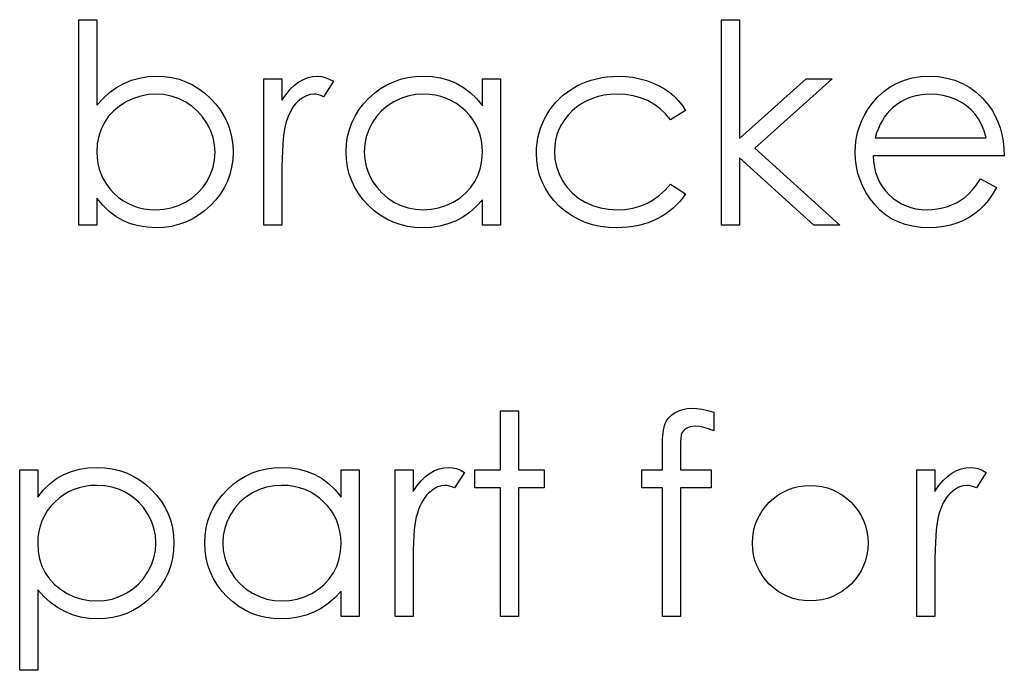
# Model space of a CAD drawing. Header units: inches. Extents: x 1687 to 2505, y -239 to -56.
# Tile 231 of 256: x 1861.124 to 1861.801, y -89.542 to -89.095. Entities that reach past the tile are written whole.
import ezdxf

# ---------------------------------------------------------------- set-up
doc = ezdxf.new("R2010")
doc.units = ezdxf.units.IN
doc.header["$LTSCALE"] = 0.5
doc.header["$MEASUREMENT"] = 0

msp = doc.modelspace()

# ---------------------------------------------------------------- linework, layer by layer
at = {"color": 7, "linetype": 'Continuous'}
for p, q in [((1861.1649, -89.23635), (1861.1649, -89.09502)), ((1861.1649, -89.09502), (1861.17727, -89.09502)), ((1861.17727, -89.09502), (1861.17727, -89.15392)), ((1861.60655, -89.09502), (1861.61892, -89.09502)), ((1861.60655, -89.23635), (1861.60655, -89.09502)), ((1861.61892, -89.09502), (1861.61892, -89.17672)), ((1861.19582, -89.13888), (1861.20109, -89.1367)), ((1861.20109, -89.1367), (1861.20658, -89.13513)), ((1861.20658, -89.13513), (1861.21235, -89.13419)), ((1861.21235, -89.13419), (1861.21834, -89.13388)), ((1861.21834, -89.13388), (1861.22367, -89.13413)), ((1861.22367, -89.13413), (1861.22883, -89.13485)), ((1861.22883, -89.13485), (1861.23377, -89.13604)), ((1861.23377, -89.13604), (1861.23852, -89.13769)), ((1861.2921, -89.13565), (1861.30446, -89.13565)), ((1861.2921, -89.23635), (1861.2921, -89.13565)), ((1861.30446, -89.13565), (1861.30446, -89.15047)), ((1861.31617, -89.1378), (1861.31929, -89.13609)), ((1861.31929, -89.13609), (1861.32249, -89.13485)), ((1861.32249, -89.13485), (1861.32572, -89.13413)), ((1861.32572, -89.13413), (1861.32903, -89.13388)), ((1861.32903, -89.13388), (1861.3316, -89.1341)), ((1861.3316, -89.1341), (1861.33425, -89.13474)), ((1861.33425, -89.13474), (1861.33698, -89.13582)), ((1861.33698, -89.13582), (1861.3398, -89.13733)), ((1861.38126, -89.13769), (1861.38603, -89.13601)), ((1861.38603, -89.13601), (1861.391, -89.13482)), ((1861.391, -89.13482), (1861.39616, -89.13413)), ((1861.39616, -89.13413), (1861.40152, -89.13388)), ((1861.40152, -89.13388), (1861.40767, -89.13419)), ((1861.40767, -89.13419), (1861.41352, -89.1351)), ((1861.41352, -89.1351), (1861.41907, -89.13664)), ((1861.41907, -89.13664), (1861.42432, -89.13877)), ((1861.44226, -89.15428), (1861.44226, -89.13565)), ((1861.44226, -89.13565), (1861.45463, -89.13565)), ((1861.45462, -89.13565), (1861.45463, -89.23635)), ((1861.51356, -89.13778), (1861.51701, -89.13659)), ((1861.51701, -89.13659), (1861.52057, -89.13562)), ((1861.52057, -89.13562), (1861.52421, -89.13485)), ((1861.52421, -89.13485), (1861.52794, -89.13433)), ((1861.52794, -89.13433), (1861.53178, -89.13399)), ((1861.53178, -89.13399), (1861.53572, -89.13388)), ((1861.53572, -89.13388), (1861.54067, -89.13408)), ((1861.54067, -89.13408), (1861.54555, -89.13466)), ((1861.54555, -89.13466), (1861.55033, -89.1356)), ((1861.55033, -89.1356), (1861.55502, -89.13695)), ((1861.61892, -89.17672), (1861.66474, -89.13565)), ((1861.68252, -89.13565), (1861.62935, -89.18335)), ((1861.66474, -89.13565), (1861.68252, -89.13565)), ((1861.72721, -89.13858), (1861.73229, -89.13653)), ((1861.73229, -89.13653), (1861.73767, -89.13504)), ((1861.73767, -89.13504), (1861.74336, -89.13419)), ((1861.74336, -89.13419), (1861.74937, -89.13388)), ((1861.74937, -89.13388), (1861.75556, -89.13419)), ((1861.75556, -89.13419), (1861.76144, -89.13513)), ((1861.76144, -89.13513), (1861.76698, -89.13667)), ((1861.76698, -89.13667), (1861.7722, -89.13883)), ((1861.18605, -89.14515), (1861.19082, -89.1417)), ((1861.19082, -89.1417), (1861.19582, -89.13888)), ((1861.23852, -89.13769), (1861.24305, -89.13985)), ((1861.24305, -89.13985), (1861.24741, -89.14247)), ((1861.24741, -89.14247), (1861.25155, -89.14556)), ((1861.30728, -89.14639), (1861.31018, -89.14291)), ((1861.31018, -89.14291), (1861.31313, -89.14007)), ((1861.31313, -89.14007), (1861.31617, -89.1378)), ((1861.3398, -89.13733), (1861.33301, -89.14804)), ((1861.36812, -89.14553), (1861.37231, -89.14244)), ((1861.37231, -89.14244), (1861.37667, -89.13982)), ((1861.37667, -89.13982), (1861.38126, -89.13769)), ((1861.42432, -89.13877), (1861.42926, -89.14156)), ((1861.42926, -89.14156), (1861.43392, -89.14509)), ((1861.50083, -89.14462), (1861.50382, -89.14263)), ((1861.50382, -89.14263), (1861.50693, -89.14081)), ((1861.50693, -89.14081), (1861.51019, -89.13918)), ((1861.51019, -89.13918), (1861.51356, -89.13778)), ((1861.55502, -89.13695), (1861.55949, -89.1386)), ((1861.55949, -89.1386), (1861.56363, -89.14048)), ((1861.56363, -89.14048), (1861.56739, -89.14261)), ((1861.56739, -89.14261), (1861.57081, -89.14495)), ((1861.71799, -89.14443), (1861.72243, -89.14123)), ((1861.72243, -89.14123), (1861.72721, -89.13858)), ((1861.7722, -89.13883), (1861.77711, -89.14161)), ((1861.77711, -89.14161), (1861.7817, -89.14504)), ((1861.17727, -89.15392), (1861.18155, -89.1492)), ((1861.18155, -89.1492), (1861.18605, -89.14515)), ((1861.20242, -89.1492), (1861.19747, -89.15152)), ((1861.20749, -89.14758), (1861.20242, -89.1492)), ((1861.21268, -89.14658), (1861.20749, -89.14758)), ((1861.21804, -89.14625), (1861.21268, -89.14658)), ((1861.22328, -89.14658), (1861.21804, -89.14625)), ((1861.22836, -89.14758), (1861.22328, -89.14658)), ((1861.2333, -89.1492), (1861.22836, -89.14758)), ((1861.23805, -89.15152), (1861.2333, -89.1492)), ((1861.25155, -89.14556), (1861.2555, -89.14915)), ((1861.2555, -89.14915), (1861.25911, -89.15307)), ((1861.30446, -89.15047), (1861.30728, -89.14639)), ((1861.31796, -89.14923), (1861.31515, -89.15155)), ((1861.32081, -89.14758), (1861.31796, -89.14923)), ((1861.32373, -89.14658), (1861.32081, -89.14758)), ((1861.32669, -89.14625), (1861.32373, -89.14658)), ((1861.32804, -89.14636), (1861.32669, -89.14625)), ((1861.32956, -89.14669), (1861.32804, -89.14636)), ((1861.33121, -89.14727), (1861.32956, -89.14669)), ((1861.33301, -89.14804), (1861.33121, -89.14727)), ((1861.3605, -89.15299), (1861.36414, -89.14909)), ((1861.36414, -89.14909), (1861.36812, -89.14553)), ((1861.38611, -89.14918), (1861.38134, -89.15144)), ((1861.39108, -89.14755), (1861.38611, -89.14918)), ((1861.39627, -89.14658), (1861.39108, -89.14755)), ((1861.40168, -89.14625), (1861.39627, -89.14658)), ((1861.40588, -89.14642), (1861.40168, -89.14625)), ((1861.40991, -89.14697), (1861.40588, -89.14642)), ((1861.41377, -89.14785), (1861.40991, -89.14697)), ((1861.41747, -89.14912), (1861.41377, -89.14785)), ((1861.42098, -89.15072), (1861.41747, -89.14912)), ((1861.43392, -89.14509), (1861.43823, -89.14931)), ((1861.43823, -89.14931), (1861.44226, -89.15428)), ((1861.49299, -89.15158), (1861.49545, -89.14909)), ((1861.49545, -89.14909), (1861.49805, -89.14677)), ((1861.49805, -89.14677), (1861.50083, -89.14462)), ((1861.51784, -89.14912), (1861.51408, -89.15075)), ((1861.52178, -89.14788), (1861.51784, -89.14912)), ((1861.52593, -89.14697), (1861.52178, -89.14788)), ((1861.53029, -89.14644), (1861.52593, -89.14697)), ((1861.53481, -89.14625), (1861.53029, -89.14644)), ((1861.54047, -89.14653), (1861.53481, -89.14625)), ((1861.5458, -89.14735), (1861.54047, -89.14653)), ((1861.55085, -89.14873), (1861.5458, -89.14735)), ((1861.5556, -89.15067), (1861.55085, -89.14873)), ((1861.57081, -89.14495), (1861.57393, -89.14758)), ((1861.57393, -89.14758), (1861.5768, -89.15053)), ((1861.71001, -89.15265), (1861.71385, -89.14827)), ((1861.71385, -89.14827), (1861.71799, -89.14443)), ((1861.73278, -89.14995), (1861.72975, -89.15155)), ((1861.73599, -89.1486), (1861.73278, -89.14995)), ((1861.73927, -89.14758), (1861.73599, -89.1486)), ((1861.74272, -89.14683), (1861.73927, -89.14758)), ((1861.74631, -89.14639), (1861.74272, -89.14683)), ((1861.75001, -89.14625), (1861.74631, -89.14639)), ((1861.75454, -89.14647), (1861.75001, -89.14625)), ((1861.75895, -89.14719), (1861.75454, -89.14647)), ((1861.76329, -89.14835), (1861.75895, -89.14719)), ((1861.76748, -89.15), (1861.76329, -89.14835)), ((1861.77143, -89.15202), (1861.76748, -89.15)), ((1861.7817, -89.14504), (1861.78598, -89.14907)), ((1861.78598, -89.14907), (1861.78992, -89.1537)), ((1861.19289, -89.15439), (1861.18886, -89.15771)), ((1861.19747, -89.15152), (1861.19289, -89.15439)), ((1861.2425, -89.15442), (1861.23805, -89.15152)), ((1861.24647, -89.15784), (1861.2425, -89.15442)), ((1861.25911, -89.15307), (1861.26223, -89.15718)), ((1861.26223, -89.15718), (1861.26488, -89.16151)), ((1861.31137, -89.15633), (1861.31026, -89.15829)), ((1861.31252, -89.15456), (1861.31137, -89.15633)), ((1861.31379, -89.15296), (1861.31252, -89.15456)), ((1861.31515, -89.15155), (1861.31379, -89.15296)), ((1861.3547, -89.16138), (1861.35735, -89.1571)), ((1861.35735, -89.1571), (1861.3605, -89.15299)), ((1861.37692, -89.15428), (1861.37298, -89.15768)), ((1861.38134, -89.15144), (1861.37692, -89.15428)), ((1861.42435, -89.15268), (1861.42098, -89.15072)), ((1861.42752, -89.15503), (1861.42435, -89.15268)), ((1861.43053, -89.15771), (1861.42752, -89.15503)), ((1861.4867, -89.16008), (1861.48863, -89.15707)), ((1861.48863, -89.15707), (1861.49073, -89.15426)), ((1861.49073, -89.15426), (1861.49299, -89.15158)), ((1861.50716, -89.15506), (1861.50398, -89.15776)), ((1861.51052, -89.15274), (1861.50716, -89.15506)), ((1861.51408, -89.15075), (1861.51052, -89.15274)), ((1861.56002, -89.15315), (1861.5556, -89.15067)), ((1861.56413, -89.15619), (1861.56002, -89.15315)), ((1861.56796, -89.15978), (1861.56413, -89.15619)), ((1861.5768, -89.15053), (1861.57945, -89.15384)), ((1861.57945, -89.15384), (1861.58182, -89.15748)), ((1861.70493, -89.1603), (1861.70731, -89.15641)), ((1861.70731, -89.15641), (1861.71001, -89.15265)), ((1861.72406, -89.15569), (1861.72213, -89.15751)), ((1861.72685, -89.15348), (1861.72406, -89.15569)), ((1861.72975, -89.15155), (1861.72685, -89.15348)), ((1861.77496, -89.15434), (1861.77143, -89.15202)), ((1861.77811, -89.15696), (1861.77496, -89.15434)), ((1861.78081, -89.15989), (1861.77811, -89.15696)), ((1861.78992, -89.1537), (1861.79246, -89.15732)), ((1861.18538, -89.16149), (1861.18249, -89.16574)), ((1861.18886, -89.15771), (1861.18538, -89.16149)), ((1861.24995, -89.16179), (1861.24647, -89.15784)), ((1861.25296, -89.16626), (1861.24995, -89.16179)), ((1861.26488, -89.16151), (1861.26706, -89.16604)), ((1861.3083, -89.16276), (1861.30745, -89.16527)), ((1861.30924, -89.16044), (1861.3083, -89.16276)), ((1861.31026, -89.15829), (1861.30924, -89.16044)), ((1861.35252, -89.16585), (1861.3547, -89.16138)), ((1861.3695, -89.16157), (1861.36649, -89.16601)), ((1861.37298, -89.15768), (1861.3695, -89.16157)), ((1861.43329, -89.16066), (1861.43053, -89.15771)), ((1861.43566, -89.16378), (1861.43329, -89.16066)), ((1861.43768, -89.16709), (1861.43566, -89.16378)), ((1861.4835, -89.16637), (1861.48499, -89.1632)), ((1861.48499, -89.1632), (1861.4867, -89.16008)), ((1861.49863, -89.16383), (1861.4965, -89.16709)), ((1861.50111, -89.16071), (1861.49863, -89.16383)), ((1861.50398, -89.15776), (1861.50111, -89.16071)), ((1861.57147, -89.16392), (1861.56796, -89.15978)), ((1861.58182, -89.15748), (1861.57147, -89.16392)), ((1861.70294, -89.1643), (1861.70493, -89.1603)), ((1861.71865, -89.16179), (1861.71711, -89.16425)), ((1861.72033, -89.15956), (1861.71865, -89.16179)), ((1861.72213, -89.15751), (1861.72033, -89.15956)), ((1861.78319, -89.1632), (1861.78081, -89.15989)), ((1861.78526, -89.16704), (1861.78319, -89.1632)), ((1861.79246, -89.15732), (1861.79464, -89.16113)), ((1861.79464, -89.16113), (1861.79652, -89.16519)), ((1861.18019, -89.17035), (1861.17857, -89.17521)), ((1861.18249, -89.16574), (1861.18019, -89.17035)), ((1861.25539, -89.17107), (1861.25296, -89.16626)), ((1861.26706, -89.16604), (1861.26875, -89.17076)), ((1861.30615, -89.17035), (1861.30571, -89.1733)), ((1861.30667, -89.16795), (1861.30615, -89.17035)), ((1861.30745, -89.16527), (1861.30667, -89.16795)), ((1861.3496, -89.1754), (1861.35081, -89.17054)), ((1861.35081, -89.17054), (1861.35252, -89.16585)), ((1861.36649, -89.16601), (1861.36409, -89.17076)), ((1861.43933, -89.17057), (1861.43768, -89.16709)), ((1861.4406, -89.17421), (1861.43933, -89.17057)), ((1861.48121, -89.17294), (1861.48223, -89.16963)), ((1861.48223, -89.16963), (1861.4835, -89.16637)), ((1861.49479, -89.17051), (1861.49344, -89.17407)), ((1861.4965, -89.16709), (1861.49479, -89.17051)), ((1861.70005, -89.17272), (1861.70132, -89.16844)), ((1861.70132, -89.16844), (1861.70294, -89.1643)), ((1861.71434, -89.16985), (1861.71316, -89.17294)), ((1861.71567, -89.16695), (1861.71434, -89.16985)), ((1861.71711, -89.16425), (1861.71567, -89.16695)), ((1861.78705, -89.1714), (1861.78526, -89.16704)), ((1861.79652, -89.16519), (1861.79804, -89.16944)), ((1861.79804, -89.16944), (1861.79925, -89.17391)), ((1861.17857, -89.17521), (1861.1776, -89.18037)), ((1861.25715, -89.17598), (1861.25539, -89.17107)), ((1861.25817, -89.18103), (1861.25715, -89.17598)), ((1861.26875, -89.17076), (1861.26993, -89.1757)), ((1861.26993, -89.1757), (1861.27065, -89.18084)), ((1861.30532, -89.17681), (1861.30502, -89.18086)), ((1861.30571, -89.1733), (1861.30532, -89.17681)), ((1861.34888, -89.18048), (1861.3496, -89.1754)), ((1861.36238, -89.17568), (1861.36133, -89.1807)), ((1861.36409, -89.17076), (1861.36238, -89.17568)), ((1861.44151, -89.17805), (1861.4406, -89.17421)), ((1861.47983, -89.17976), (1861.48038, -89.17631)), ((1861.48038, -89.17631), (1861.48121, -89.17294)), ((1861.49344, -89.17407), (1861.4925, -89.1778)), ((1861.69861, -89.18164), (1861.69914, -89.17711)), ((1861.69914, -89.17711), (1861.70005, -89.17272)), ((1861.71316, -89.17294), (1861.71208, -89.17628)), ((1861.71208, -89.17628), (1861.78851, -89.17628)), ((1861.78851, -89.17628), (1861.78705, -89.1714)), ((1861.79925, -89.17391), (1861.80014, -89.1786)), ((1861.1776, -89.18037), (1861.17727, -89.18581)), ((1861.25853, -89.18619), (1861.25817, -89.18103)), ((1861.27065, -89.18084), (1861.2709, -89.18619)), ((1861.30502, -89.18086), (1861.30477, -89.18545)), ((1861.34863, -89.18572), (1861.34888, -89.18048)), ((1861.36133, -89.1807), (1861.361, -89.18586)), ((1861.44207, -89.18205), (1861.44151, -89.17805)), ((1861.44226, -89.18622), (1861.44207, -89.18205)), ((1861.47936, -89.18683), (1861.47947, -89.18327)), ((1861.47947, -89.18327), (1861.47983, -89.17976)), ((1861.49192, -89.18169), (1861.49172, -89.18572)), ((1861.4925, -89.1778), (1861.49192, -89.18169)), ((1861.62935, -89.18335), (1861.68782, -89.23635)), ((1861.69842, -89.18627), (1861.69861, -89.18164)), ((1861.80014, -89.1786), (1861.80066, -89.18351)), ((1861.80066, -89.18351), (1861.80088, -89.18865)), ((1861.17727, -89.18581), (1861.17746, -89.18997)), ((1861.17746, -89.18997), (1861.17801, -89.19398)), ((1861.2582, -89.19135), (1861.25853, -89.18619)), ((1861.2709, -89.18619), (1861.27065, -89.19146)), ((1861.3046, -89.19058), (1861.30449, -89.19627)), ((1861.30477, -89.18545), (1861.3046, -89.19058)), ((1861.34888, -89.19108), (1861.34863, -89.18572)), ((1861.361, -89.18586), (1861.36135, -89.191)), ((1861.36135, -89.191), (1861.36238, -89.19602)), ((1861.44193, -89.19169), (1861.44226, -89.18622)), ((1861.47961, -89.19207), (1861.47936, -89.18683)), ((1861.49172, -89.18572), (1861.49208, -89.191)), ((1861.49208, -89.191), (1861.49313, -89.1961)), ((1861.67007, -89.23635), (1861.61892, -89.18995)), ((1861.61892, -89.18995), (1861.61892, -89.23635)), ((1861.69864, -89.19122), (1861.69842, -89.18627)), ((1861.80088, -89.18865), (1861.71078, -89.18865)), ((1861.71078, -89.18865), (1861.71103, -89.19262)), ((1861.17801, -89.19398), (1861.17893, -89.19781)), ((1861.25544, -89.20126), (1861.25715, -89.19635)), ((1861.25715, -89.19635), (1861.2582, -89.19135)), ((1861.26993, -89.19654), (1861.26872, -89.20143)), ((1861.27065, -89.19146), (1861.26993, -89.19654)), ((1861.30449, -89.19627), (1861.30446, -89.20251)), ((1861.3496, -89.19624), (1861.34888, -89.19108)), ((1861.35078, -89.20118), (1861.3496, -89.19624)), ((1861.36238, -89.19602), (1861.36412, -89.20093)), ((1861.43931, -89.20176), (1861.44096, -89.19685)), ((1861.44096, -89.19685), (1861.44193, -89.19169)), ((1861.48035, -89.19712), (1861.47961, -89.19207)), ((1861.48157, -89.20195), (1861.48035, -89.19712)), ((1861.49313, -89.1961), (1861.4949, -89.20107)), ((1861.69925, -89.19605), (1861.69864, -89.19122)), ((1861.70029, -89.20071), (1861.69925, -89.19605)), ((1861.71103, -89.19262), (1861.71158, -89.19643)), ((1861.71158, -89.19643), (1861.71247, -89.20005)), ((1861.17893, -89.19781), (1861.18019, -89.20146)), ((1861.18019, -89.20146), (1861.18185, -89.20493)), ((1861.25301, -89.20601), (1861.25544, -89.20126)), ((1861.26872, -89.20143), (1861.26701, -89.20612)), ((1861.30446, -89.20251), (1861.30446, -89.23635)), ((1861.35247, -89.20593), (1861.35078, -89.20118)), ((1861.36412, -89.20093), (1861.36654, -89.20574)), ((1861.43702, -89.20637), (1861.43931, -89.20176)), ((1861.48331, -89.20662), (1861.48157, -89.20195)), ((1861.4949, -89.20107), (1861.49736, -89.20587)), ((1861.70179, -89.20527), (1861.70029, -89.20071)), ((1861.71247, -89.20005), (1861.71368, -89.20347)), ((1861.71368, -89.20347), (1861.71517, -89.2067)), ((1861.78178, -89.20861), (1861.7846, -89.20455)), ((1861.78459, -89.20455), (1861.79558, -89.21032)), ((1861.18185, -89.20493), (1861.18387, -89.20825)), ((1861.18387, -89.20825), (1861.18624, -89.21137)), ((1861.24655, -89.21432), (1861.25003, -89.21043)), ((1861.25003, -89.21043), (1861.25301, -89.20601)), ((1861.26483, -89.21062), (1861.26215, -89.2149)), ((1861.26701, -89.20612), (1861.26483, -89.21062)), ((1861.35465, -89.21048), (1861.35247, -89.20593)), ((1861.35727, -89.21482), (1861.35465, -89.21048)), ((1861.36654, -89.20574), (1861.36958, -89.21021)), ((1861.36958, -89.21021), (1861.37306, -89.21415)), ((1861.43069, -89.21438), (1861.43412, -89.21059)), ((1861.43412, -89.21059), (1861.43702, -89.20637)), ((1861.48551, -89.21106), (1861.48331, -89.20662)), ((1861.48822, -89.21529), (1861.48551, -89.21106)), ((1861.49736, -89.20587), (1861.50045, -89.21032)), ((1861.50045, -89.21032), (1861.50406, -89.21426)), ((1861.5678, -89.21222), (1861.57147, -89.20808)), ((1861.57147, -89.20808), (1861.58182, -89.21487)), ((1861.70366, -89.20971), (1861.70179, -89.20527)), ((1861.70595, -89.21402), (1861.70366, -89.20971)), ((1861.71517, -89.2067), (1861.71699, -89.20977)), ((1861.71699, -89.20977), (1861.71915, -89.21264)), ((1861.77905, -89.21203), (1861.78178, -89.20861)), ((1861.79558, -89.21032), (1861.79288, -89.21493)), ((1861.18133, -89.22266), (1861.17727, -89.21772)), ((1861.17727, -89.21772), (1861.17727, -89.23635)), ((1861.18624, -89.21137), (1861.18897, -89.21432)), ((1861.18897, -89.21432), (1861.19198, -89.217)), ((1861.19198, -89.217), (1861.19518, -89.21932)), ((1861.23819, -89.22056), (1861.24261, -89.21772)), ((1861.24261, -89.21772), (1861.24655, -89.21432)), ((1861.26215, -89.2149), (1861.259, -89.21901)), ((1861.36039, -89.21893), (1861.35727, -89.21482)), ((1861.37306, -89.21415), (1861.37703, -89.21758)), ((1861.37703, -89.21758), (1861.38148, -89.22048)), ((1861.42211, -89.22053), (1861.42666, -89.21769)), ((1861.42666, -89.21769), (1861.43069, -89.21438)), ((1861.49139, -89.21934), (1861.48822, -89.21529)), ((1861.50406, -89.21426), (1861.50818, -89.21766)), ((1861.50818, -89.21766), (1861.51284, -89.22053)), ((1861.55968, -89.21885), (1861.56385, -89.21581)), ((1861.56385, -89.21581), (1861.5678, -89.21222)), ((1861.57994, -89.21755), (1861.5779, -89.22009)), ((1861.58182, -89.21487), (1861.57994, -89.21755)), ((1861.70869, -89.21818), (1861.70595, -89.21402)), ((1861.71915, -89.21264), (1861.7216, -89.21534)), ((1861.7216, -89.21534), (1861.72431, -89.21777)), ((1861.72431, -89.21777), (1861.72715, -89.2199)), ((1861.77132, -89.21898), (1861.77391, -89.21714)), ((1861.77391, -89.21714), (1861.77642, -89.2149)), ((1861.77642, -89.2149), (1861.77905, -89.21203)), ((1861.79288, -89.21493), (1861.78998, -89.21907)), ((1861.18566, -89.22691), (1861.18133, -89.22266)), ((1861.19518, -89.21932), (1861.19852, -89.22128)), ((1861.19852, -89.22128), (1861.20206, -89.22288)), ((1861.20206, -89.22288), (1861.20576, -89.22415)), ((1861.20576, -89.22415), (1861.20962, -89.22503)), ((1861.22326, -89.22542), (1861.22845, -89.22445)), ((1861.22845, -89.22445), (1861.23341, -89.22282)), ((1861.23341, -89.22282), (1861.23819, -89.22056)), ((1861.25536, -89.2229), (1861.25138, -89.22647)), ((1861.259, -89.21901), (1861.25536, -89.2229)), ((1861.364, -89.22285), (1861.36039, -89.21893)), ((1861.36795, -89.22644), (1861.364, -89.22285)), ((1861.38148, -89.22048), (1861.38625, -89.22279)), ((1861.38625, -89.22279), (1861.39119, -89.22442)), ((1861.39119, -89.22442), (1861.3963, -89.22542)), ((1861.40693, -89.22542), (1861.41214, -89.22445)), ((1861.41214, -89.22445), (1861.4172, -89.22282)), ((1861.4172, -89.22282), (1861.42211, -89.22053)), ((1861.43798, -89.22357), (1861.43348, -89.22754)), ((1861.44226, -89.21893), (1861.43798, -89.22357)), ((1861.44226, -89.23635), (1861.44226, -89.21893)), ((1861.49509, -89.22318), (1861.49139, -89.21934)), ((1861.49915, -89.22669), (1861.49509, -89.22318)), ((1861.51284, -89.22053), (1861.51792, -89.22282)), ((1861.51792, -89.22282), (1861.52328, -89.22445)), ((1861.52328, -89.22445), (1861.52893, -89.22542)), ((1861.54036, -89.22547), (1861.54558, -89.22464)), ((1861.54558, -89.22464), (1861.55052, -89.22326)), ((1861.55052, -89.22326), (1861.55524, -89.22133)), ((1861.55524, -89.22133), (1861.55968, -89.21885)), ((1861.57335, -89.22467), (1861.57086, -89.22674)), ((1861.57569, -89.22246), (1861.57335, -89.22467)), ((1861.5779, -89.22009), (1861.57569, -89.22246)), ((1861.71183, -89.22221), (1861.70869, -89.21818)), ((1861.71534, -89.22594), (1861.71183, -89.22221)), ((1861.72715, -89.2199), (1861.73016, -89.22169)), ((1861.73016, -89.22169), (1861.73334, -89.22315)), ((1861.73334, -89.22315), (1861.73665, -89.22428)), ((1861.73665, -89.22428), (1861.74013, -89.22509)), ((1861.75484, -89.22517), (1861.75843, -89.22442)), ((1861.75843, -89.22442), (1861.76196, -89.2234)), ((1861.76196, -89.2234), (1861.76536, -89.22213)), ((1861.76536, -89.22213), (1861.76847, -89.22064)), ((1861.76847, -89.22064), (1861.77132, -89.21898)), ((1861.78689, -89.22277), (1861.78357, -89.22597)), ((1861.78998, -89.21907), (1861.78689, -89.22277)), ((1861.1903, -89.23041), (1861.18566, -89.22691)), ((1861.19524, -89.23323), (1861.1903, -89.23041)), ((1861.20962, -89.22503), (1861.21365, -89.22558)), ((1861.21365, -89.22558), (1861.21785, -89.22575)), ((1861.21785, -89.22575), (1861.22326, -89.22542)), ((1861.24719, -89.22956), (1861.24283, -89.23218)), ((1861.25138, -89.22647), (1861.24719, -89.22956)), ((1861.37209, -89.22953), (1861.36795, -89.22644)), ((1861.37645, -89.23215), (1861.37209, -89.22953)), ((1861.3963, -89.22542), (1861.40157, -89.22575)), ((1861.40157, -89.22575), (1861.40693, -89.22542)), ((1861.42868, -89.23085), (1861.42366, -89.2335)), ((1861.43348, -89.22754), (1861.42868, -89.23085)), ((1861.50346, -89.22972), (1861.49915, -89.22669)), ((1861.50804, -89.23229), (1861.50346, -89.22972)), ((1861.52893, -89.22542), (1861.5349, -89.22575)), ((1861.5349, -89.22575), (1861.54036, -89.22547)), ((1861.56537, -89.23041), (1861.56242, -89.23201)), ((1861.56819, -89.22865), (1861.56537, -89.23041)), ((1861.57086, -89.22674), (1861.56819, -89.22865)), ((1861.7192, -89.22917), (1861.71534, -89.22594)), ((1861.72337, -89.2319), (1861.7192, -89.22917)), ((1861.74013, -89.22509), (1861.74374, -89.22558)), ((1861.74374, -89.22558), (1861.74752, -89.22575)), ((1861.74752, -89.22575), (1861.75122, -89.22561)), ((1861.75122, -89.22561), (1861.75484, -89.22517)), ((1861.77637, -89.23119), (1861.77242, -89.23328)), ((1861.78007, -89.22876), (1861.77637, -89.23119)), ((1861.78357, -89.22597), (1861.78007, -89.22876)), ((1861.17727, -89.23635), (1861.1649, -89.23635)), ((1861.20048, -89.23535), (1861.19524, -89.23323)), ((1861.206, -89.2369), (1861.20048, -89.23535)), ((1861.21183, -89.23781), (1861.206, -89.2369)), ((1861.21796, -89.23811), (1861.21183, -89.23781)), ((1861.22331, -89.23787), (1861.21796, -89.23811)), ((1861.2285, -89.23718), (1861.22331, -89.23787)), ((1861.23347, -89.23599), (1861.2285, -89.23718)), ((1861.23824, -89.2343), (1861.23347, -89.23599)), ((1861.24283, -89.23218), (1861.23824, -89.2343)), ((1861.30446, -89.23635), (1861.2921, -89.23635)), ((1861.38098, -89.2343), (1861.37645, -89.23215)), ((1861.38573, -89.23596), (1861.38098, -89.2343)), ((1861.39067, -89.23715), (1861.38573, -89.23596)), ((1861.3958, -89.23787), (1861.39067, -89.23715)), ((1861.40113, -89.23811), (1861.3958, -89.23787)), ((1861.40712, -89.23784), (1861.40113, -89.23811)), ((1861.41289, -89.23695), (1861.40712, -89.23784)), ((1861.41838, -89.23552), (1861.41289, -89.23695)), ((1861.42366, -89.2335), (1861.41838, -89.23552)), ((1861.45463, -89.23635), (1861.44226, -89.23635)), ((1861.51287, -89.23439), (1861.50804, -89.23229)), ((1861.51795, -89.23602), (1861.51287, -89.23439)), ((1861.52328, -89.23718), (1861.51795, -89.23602)), ((1861.52885, -89.23789), (1861.52328, -89.23718)), ((1861.5347, -89.23811), (1861.52885, -89.23789)), ((1861.53854, -89.23803), (1861.5347, -89.23811)), ((1861.54227, -89.23773), (1861.53854, -89.23803)), ((1861.54591, -89.23726), (1861.54227, -89.23773)), ((1861.54942, -89.2366), (1861.54591, -89.23726)), ((1861.55284, -89.23574), (1861.54942, -89.2366)), ((1861.55612, -89.23469), (1861.55284, -89.23574)), ((1861.55933, -89.23345), (1861.55612, -89.23469)), ((1861.56242, -89.23201), (1861.55933, -89.23345)), ((1861.61892, -89.23635), (1861.60655, -89.23635)), ((1861.68782, -89.23635), (1861.67007, -89.23635)), ((1861.72784, -89.23414), (1861.72337, -89.2319)), ((1861.73267, -89.23588), (1861.72784, -89.23414)), ((1861.73781, -89.23712), (1861.73267, -89.23588)), ((1861.74327, -89.23787), (1861.73781, -89.23712)), ((1861.74907, -89.23811), (1861.74327, -89.23787)), ((1861.75429, -89.23792), (1861.74907, -89.23811)), ((1861.75923, -89.23734), (1861.75429, -89.23792)), ((1861.76389, -89.23637), (1861.75923, -89.23734)), ((1861.76828, -89.23502), (1861.76389, -89.23637)), ((1861.77242, -89.23328), (1861.76828, -89.23502)), ((1861.45462, -89.36405), (1861.46699, -89.36405)), ((1861.45463, -89.40468), (1861.45463, -89.36405)), ((1861.46699, -89.36405), (1861.46699, -89.40468)), ((1861.57059, -89.36852), (1861.57244, -89.36673)), ((1861.57244, -89.36673), (1861.57464, -89.36518)), ((1861.57464, -89.36518), (1861.57716, -89.36391)), ((1861.57716, -89.36391), (1861.57992, -89.363)), ((1861.57992, -89.363), (1861.58293, -89.36247)), ((1861.58293, -89.36247), (1861.58618, -89.36228)), ((1861.58618, -89.36228), (1861.5895, -89.36245)), ((1861.5895, -89.36245), (1861.59311, -89.36292)), ((1861.59311, -89.36292), (1861.59703, -89.36374)), ((1861.59703, -89.36374), (1861.60125, -89.36488)), ((1861.60125, -89.36488), (1861.60125, -89.37774)), ((1861.56744, -89.37407), (1861.56791, -89.3728)), ((1861.56791, -89.3728), (1861.56907, -89.37053)), ((1861.56907, -89.37053), (1861.57059, -89.36852)), ((1861.5662, -89.38119), (1861.56642, -89.37909)), ((1861.56642, -89.37909), (1861.5667, -89.37724)), ((1861.5667, -89.37724), (1861.56705, -89.37556)), ((1861.56705, -89.37556), (1861.56744, -89.37407)), ((1861.57887, -89.38044), (1861.57876, -89.38127)), ((1861.57903, -89.37984), (1861.57887, -89.38044)), ((1861.57948, -89.37884), (1861.57903, -89.37984)), ((1861.58017, -89.3779), (1861.57948, -89.37884)), ((1861.5811, -89.37705), (1861.58017, -89.3779)), ((1861.58226, -89.37622), (1861.5811, -89.37705)), ((1861.58364, -89.37553), (1861.58226, -89.37622)), ((1861.58516, -89.37503), (1861.58364, -89.37553)), ((1861.58687, -89.37476), (1861.58516, -89.37503)), ((1861.58872, -89.37465), (1861.58687, -89.37476)), ((1861.59146, -89.37484), (1861.58872, -89.37465)), ((1861.59446, -89.37542), (1861.59146, -89.37484)), ((1861.59772, -89.37639), (1861.59446, -89.37542)), ((1861.60125, -89.37774), (1861.59772, -89.37639)), ((1861.56592, -89.38859), (1861.56595, -89.38591)), ((1861.56595, -89.38591), (1861.56606, -89.38345)), ((1861.56606, -89.38345), (1861.5662, -89.38119)), ((1861.57843, -89.38671), (1861.57837, -89.38861)), ((1861.57845, -89.38505), (1861.57843, -89.38671)), ((1861.57854, -89.38356), (1861.57845, -89.38505)), ((1861.57862, -89.38232), (1861.57854, -89.38356)), ((1861.57876, -89.38127), (1861.57862, -89.38232)), ((1861.56592, -89.40468), (1861.56592, -89.38859)), ((1861.57837, -89.38861), (1861.57837, -89.40468)), ((1861.12427, -89.40468), (1861.13664, -89.40468)), ((1861.12427, -89.54247), (1861.12427, -89.40468)), ((1861.13664, -89.40468), (1861.13664, -89.42331)), ((1861.15461, -89.4078), (1861.15985, -89.40567)), ((1861.15985, -89.40567), (1861.16537, -89.40413)), ((1861.16537, -89.40413), (1861.1712, -89.40322)), ((1861.1712, -89.40322), (1861.17732, -89.40291)), ((1861.17732, -89.40291), (1861.18268, -89.40316)), ((1861.18268, -89.40316), (1861.18787, -89.40385)), ((1861.18787, -89.40385), (1861.19284, -89.40504)), ((1861.19284, -89.40504), (1861.19761, -89.40672)), ((1861.19761, -89.40672), (1861.20219, -89.40885)), ((1861.27951, -89.40885), (1861.28409, -89.40672)), ((1861.28409, -89.40672), (1861.28887, -89.40504)), ((1861.28887, -89.40504), (1861.29384, -89.40385)), ((1861.29384, -89.40385), (1861.299, -89.40316)), ((1861.299, -89.40316), (1861.30435, -89.40291)), ((1861.30435, -89.40291), (1861.31051, -89.40322)), ((1861.31051, -89.40322), (1861.31636, -89.40413)), ((1861.31636, -89.40413), (1861.32191, -89.40567)), ((1861.32191, -89.40567), (1861.32715, -89.4078)), ((1861.3451, -89.42331), (1861.3451, -89.40468)), ((1861.3451, -89.40468), (1861.35746, -89.40468)), ((1861.35746, -89.40468), (1861.35746, -89.50538)), ((1861.38219, -89.40468), (1861.39456, -89.40468)), ((1861.3822, -89.50538), (1861.3822, -89.40468)), ((1861.39456, -89.40468), (1861.39456, -89.4195)), ((1861.40323, -89.4091), (1861.40627, -89.40683)), ((1861.40627, -89.40683), (1861.40938, -89.40512)), ((1861.40938, -89.40512), (1861.41259, -89.40388)), ((1861.41259, -89.40388), (1861.41582, -89.40316)), ((1861.41582, -89.40316), (1861.41913, -89.40291)), ((1861.41913, -89.40291), (1861.4217, -89.40313)), ((1861.4217, -89.40313), (1861.42435, -89.40377)), ((1861.42989, -89.40636), (1861.4231, -89.41707)), ((1861.42435, -89.40377), (1861.42708, -89.40485)), ((1861.42708, -89.40485), (1861.42989, -89.40636)), ((1861.43696, -89.41705), (1861.43696, -89.40468)), ((1861.43696, -89.40468), (1861.45463, -89.40468)), ((1861.46699, -89.40468), (1861.48466, -89.40468)), ((1861.48466, -89.40468), (1861.48466, -89.41705)), ((1861.55179, -89.41705), (1861.55179, -89.40468)), ((1861.55179, -89.40468), (1861.56592, -89.40468)), ((1861.57837, -89.40468), (1861.59949, -89.40468)), ((1861.59949, -89.40468), (1861.59949, -89.41705)), ((1861.66756, -89.40291), (1861.66755, -89.40291)), ((1861.74082, -89.40468), (1861.75318, -89.40468)), ((1861.74082, -89.50538), (1861.74082, -89.40468)), ((1861.75318, -89.40468), (1861.75318, -89.4195)), ((1861.76185, -89.4091), (1861.76489, -89.40683)), ((1861.76489, -89.40683), (1861.76801, -89.40512)), ((1861.76801, -89.40512), (1861.77121, -89.40388)), ((1861.77121, -89.40388), (1861.77444, -89.40316)), ((1861.77444, -89.40316), (1861.77775, -89.40291)), ((1861.77775, -89.40291), (1861.78032, -89.40313)), ((1861.78032, -89.40313), (1861.78297, -89.40377)), ((1861.78851, -89.40636), (1861.78172, -89.41707)), ((1861.78297, -89.40377), (1861.7857, -89.40485)), ((1861.7857, -89.40485), (1861.78851, -89.40636)), ((1861.14069, -89.41834), (1861.14503, -89.41412)), ((1861.14503, -89.41412), (1861.14967, -89.41059)), ((1861.14967, -89.41059), (1861.15461, -89.4078)), ((1861.20219, -89.40885), (1861.20656, -89.41147)), ((1861.20656, -89.41147), (1861.21075, -89.41456)), ((1861.27095, -89.41456), (1861.27515, -89.41147)), ((1861.27515, -89.41147), (1861.27951, -89.40885)), ((1861.32715, -89.4078), (1861.3321, -89.41059)), ((1861.3321, -89.41059), (1861.33676, -89.41412)), ((1861.33676, -89.41412), (1861.34107, -89.41834)), ((1861.39738, -89.41542), (1861.40028, -89.41194)), ((1861.40028, -89.41194), (1861.40323, -89.4091)), ((1861.756, -89.41542), (1861.7589, -89.41194)), ((1861.7589, -89.41194), (1861.76185, -89.4091)), ((1861.13664, -89.42331), (1861.14069, -89.41834)), ((1861.15789, -89.41975), (1861.15455, -89.42171)), ((1861.16142, -89.41815), (1861.15789, -89.41975)), ((1861.16512, -89.41688), (1861.16142, -89.41815)), ((1861.16899, -89.416), (1861.16512, -89.41688)), ((1861.17302, -89.41544), (1861.16899, -89.416)), ((1861.17721, -89.41528), (1861.17302, -89.41544)), ((1861.18262, -89.41561), (1861.17721, -89.41528)), ((1861.18781, -89.41658), (1861.18262, -89.41561)), ((1861.19278, -89.41821), (1861.18781, -89.41658)), ((1861.19756, -89.42047), (1861.19278, -89.41821)), ((1861.20197, -89.42331), (1861.19756, -89.42047)), ((1861.21075, -89.41456), (1861.21473, -89.41812)), ((1861.21473, -89.41812), (1861.21837, -89.42201)), ((1861.26334, -89.42201), (1861.26698, -89.41812)), ((1861.26698, -89.41812), (1861.27095, -89.41456)), ((1861.28418, -89.42047), (1861.27976, -89.42331)), ((1861.28895, -89.41821), (1861.28418, -89.42047)), ((1861.29392, -89.41658), (1861.28895, -89.41821)), ((1861.29911, -89.41561), (1861.29392, -89.41658)), ((1861.30452, -89.41528), (1861.29911, -89.41561)), ((1861.30872, -89.41544), (1861.30452, -89.41528)), ((1861.31275, -89.416), (1861.30872, -89.41544)), ((1861.31661, -89.41688), (1861.31275, -89.416)), ((1861.32031, -89.41815), (1861.31661, -89.41688)), ((1861.32381, -89.41975), (1861.32031, -89.41815)), ((1861.32718, -89.42171), (1861.32381, -89.41975)), ((1861.34107, -89.41834), (1861.3451, -89.42331)), ((1861.39456, -89.4195), (1861.39738, -89.41542)), ((1861.40524, -89.42058), (1861.40389, -89.42199)), ((1861.40806, -89.41826), (1861.40524, -89.42058)), ((1861.4109, -89.4166), (1861.40806, -89.41826)), ((1861.41383, -89.41561), (1861.4109, -89.4166)), ((1861.41678, -89.41528), (1861.41383, -89.41561)), ((1861.41813, -89.41539), (1861.41678, -89.41528)), ((1861.41965, -89.41572), (1861.41813, -89.41539)), ((1861.42131, -89.4163), (1861.41965, -89.41572)), ((1861.4231, -89.41707), (1861.42131, -89.4163)), ((1861.45463, -89.41705), (1861.43696, -89.41705)), ((1861.45463, -89.50538), (1861.45463, -89.41705)), ((1861.48466, -89.41705), (1861.46699, -89.41705)), ((1861.46699, -89.41705), (1861.46699, -89.50538)), ((1861.56592, -89.41705), (1861.55179, -89.41705)), ((1861.56592, -89.50538), (1861.56592, -89.41705)), ((1861.57834, -89.41705), (1861.57829, -89.50538)), ((1861.59949, -89.41705), (1861.57834, -89.41705)), ((1861.75318, -89.4195), (1861.756, -89.41542)), ((1861.76387, -89.42058), (1861.76251, -89.42199)), ((1861.76668, -89.41826), (1861.76387, -89.42058)), ((1861.76952, -89.4166), (1861.76668, -89.41826)), ((1861.77245, -89.41561), (1861.76952, -89.4166)), ((1861.7754, -89.41528), (1861.77245, -89.41561)), ((1861.77676, -89.41539), (1861.7754, -89.41528)), ((1861.77827, -89.41572), (1861.77676, -89.41539)), ((1861.77993, -89.4163), (1861.77827, -89.41572)), ((1861.78172, -89.41707), (1861.77993, -89.4163)), ((1861.14834, -89.42673), (1861.14561, -89.42969)), ((1861.15135, -89.42406), (1861.14834, -89.42673)), ((1861.15455, -89.42171), (1861.15135, -89.42406)), ((1861.20592, -89.42671), (1861.20197, -89.42331)), ((1861.2094, -89.4306), (1861.20592, -89.42671)), ((1861.21837, -89.42201), (1861.22152, -89.42613)), ((1861.22152, -89.42613), (1861.22419, -89.43041)), ((1861.25754, -89.43041), (1861.26019, -89.42613)), ((1861.26019, -89.42613), (1861.26334, -89.42201)), ((1861.27581, -89.42671), (1861.27233, -89.4306)), ((1861.27976, -89.42331), (1861.27581, -89.42671)), ((1861.33036, -89.42406), (1861.32718, -89.42171)), ((1861.33337, -89.42673), (1861.33036, -89.42406)), ((1861.33613, -89.42969), (1861.33337, -89.42673)), ((1861.40036, -89.42731), (1861.39934, -89.42947)), ((1861.40146, -89.42535), (1861.40036, -89.42731)), ((1861.40262, -89.42359), (1861.40146, -89.42535)), ((1861.40389, -89.42199), (1861.40262, -89.42359)), ((1861.75898, -89.42731), (1861.75796, -89.42947)), ((1861.76008, -89.42535), (1861.75898, -89.42731)), ((1861.76124, -89.42359), (1861.76008, -89.42535)), ((1861.76251, -89.42199), (1861.76124, -89.42359)), ((1861.14323, -89.43281), (1861.14122, -89.43612)), ((1861.14561, -89.42969), (1861.14323, -89.43281)), ((1861.21238, -89.43504), (1861.2094, -89.4306)), ((1861.22419, -89.43041), (1861.22638, -89.43488)), ((1861.25536, -89.43488), (1861.25754, -89.43041)), ((1861.27233, -89.4306), (1861.26933, -89.43504)), ((1861.3385, -89.43281), (1861.33613, -89.42969)), ((1861.34051, -89.43612), (1861.3385, -89.43281)), ((1861.39754, -89.4343), (1861.39677, -89.43698)), ((1861.3984, -89.43179), (1861.39754, -89.4343)), ((1861.39934, -89.42947), (1861.3984, -89.43179)), ((1861.75616, -89.4343), (1861.75539, -89.43698)), ((1861.75702, -89.43179), (1861.75616, -89.4343)), ((1861.75796, -89.42947), (1861.75702, -89.43179)), ((1861.13956, -89.4396), (1861.13829, -89.44324)), ((1861.14122, -89.43612), (1861.13956, -89.4396)), ((1861.21481, -89.43979), (1861.21238, -89.43504)), ((1861.21652, -89.4447), (1861.21481, -89.43979)), ((1861.22638, -89.43488), (1861.22809, -89.43957)), ((1861.22809, -89.43957), (1861.2293, -89.44443)), ((1861.25243, -89.44443), (1861.25365, -89.43957)), ((1861.25365, -89.43957), (1861.25536, -89.43488)), ((1861.26692, -89.43979), (1861.26521, -89.4447)), ((1861.26933, -89.43504), (1861.26692, -89.43979)), ((1861.34217, -89.4396), (1861.34051, -89.43612)), ((1861.34344, -89.44324), (1861.34217, -89.4396)), ((1861.39625, -89.43938), (1861.3958, -89.44233)), ((1861.39677, -89.43698), (1861.39625, -89.43938)), ((1861.75487, -89.43938), (1861.75442, -89.44233)), ((1861.75539, -89.43698), (1861.75487, -89.43938)), ((1861.13738, -89.44708), (1861.13683, -89.45108)), ((1861.13829, -89.44324), (1861.13738, -89.44708)), ((1861.21757, -89.44973), (1861.21652, -89.4447)), ((1861.2293, -89.44443), (1861.23002, -89.44951)), ((1861.25171, -89.44951), (1861.25243, -89.44443)), ((1861.26521, -89.4447), (1861.26416, -89.44973)), ((1861.34435, -89.44708), (1861.34344, -89.44324)), ((1861.3449, -89.45108), (1861.34435, -89.44708)), ((1861.39542, -89.44584), (1861.39511, -89.44989)), ((1861.3958, -89.44233), (1861.39542, -89.44584)), ((1861.75404, -89.44584), (1861.75373, -89.44989)), ((1861.75442, -89.44233), (1861.75404, -89.44584)), ((1861.13683, -89.45108), (1861.13664, -89.45525)), ((1861.21754, -89.46002), (1861.2179, -89.45489)), ((1861.2179, -89.45489), (1861.21757, -89.44973)), ((1861.23002, -89.44951), (1861.23027, -89.45475)), ((1861.23027, -89.45475), (1861.23002, -89.46011)), ((1861.25147, -89.45475), (1861.25171, -89.44951)), ((1861.25171, -89.46011), (1861.25147, -89.45475)), ((1861.26416, -89.44973), (1861.26383, -89.45489)), ((1861.26383, -89.45489), (1861.26419, -89.46002)), ((1861.3451, -89.45525), (1861.3449, -89.45108)), ((1861.39487, -89.45448), (1861.3947, -89.45961)), ((1861.39511, -89.44989), (1861.39487, -89.45448)), ((1861.75349, -89.45448), (1861.75332, -89.45961)), ((1861.75373, -89.44989), (1861.75349, -89.45448)), ((1861.13664, -89.45525), (1861.13697, -89.46071)), ((1861.13697, -89.46071), (1861.13793, -89.46588)), ((1861.21652, -89.46505), (1861.21754, -89.46002)), ((1861.23002, -89.46011), (1861.2293, -89.46527)), ((1861.25243, -89.46527), (1861.25171, -89.46011)), ((1861.26419, -89.46002), (1861.26521, -89.46505)), ((1861.3438, -89.46588), (1861.34477, -89.46071)), ((1861.34477, -89.46071), (1861.3451, -89.45525)), ((1861.3947, -89.45961), (1861.39459, -89.4653)), ((1861.75332, -89.45961), (1861.75321, -89.4653)), ((1861.13793, -89.46588), (1861.13956, -89.47079)), ((1861.21475, -89.46996), (1861.21652, -89.46505)), ((1861.2293, -89.46527), (1861.22811, -89.47021)), ((1861.25362, -89.47021), (1861.25243, -89.46527)), ((1861.26521, -89.46505), (1861.26695, -89.46996)), ((1861.34214, -89.47079), (1861.3438, -89.46588)), ((1861.39459, -89.4653), (1861.39456, -89.47153)), ((1861.75321, -89.4653), (1861.75318, -89.47153)), ((1861.13956, -89.47079), (1861.14185, -89.4754)), ((1861.20932, -89.47924), (1861.21233, -89.47476)), ((1861.21233, -89.47476), (1861.21475, -89.46996)), ((1861.22643, -89.47496), (1861.22425, -89.47951)), ((1861.22811, -89.47021), (1861.22643, -89.47496)), ((1861.2553, -89.47496), (1861.25362, -89.47021)), ((1861.25748, -89.47951), (1861.2553, -89.47496)), ((1861.26695, -89.46996), (1861.26938, -89.47476)), ((1861.26938, -89.47476), (1861.27242, -89.47924)), ((1861.33985, -89.4754), (1861.34214, -89.47079)), ((1861.39456, -89.47153), (1861.39456, -89.50538)), ((1861.75318, -89.47153), (1861.75318, -89.50538)), ((1861.14185, -89.4754), (1861.14475, -89.47962)), ((1861.14475, -89.47962), (1861.14823, -89.4834)), ((1861.20584, -89.48318), (1861.20932, -89.47924)), ((1861.22425, -89.47951), (1861.2216, -89.48385)), ((1861.26011, -89.48385), (1861.25748, -89.47951)), ((1861.27242, -89.47924), (1861.2759, -89.48318)), ((1861.33353, -89.4834), (1861.33695, -89.47962)), ((1861.33695, -89.47962), (1861.33985, -89.4754)), ((1861.14092, -89.4918), (1861.13664, -89.48713)), ((1861.13664, -89.48713), (1861.13664, -89.54247)), ((1861.14823, -89.4834), (1861.15226, -89.48672)), ((1861.15226, -89.48672), (1861.15684, -89.48956)), ((1861.19742, -89.4895), (1861.20186, -89.48661)), ((1861.20186, -89.48661), (1861.20584, -89.48318)), ((1861.21848, -89.48796), (1861.21486, -89.49188)), ((1861.2216, -89.48385), (1861.21848, -89.48796)), ((1861.26323, -89.48796), (1861.26011, -89.48385)), ((1861.26684, -89.49188), (1861.26323, -89.48796)), ((1861.2759, -89.48318), (1861.27987, -89.48661)), ((1861.27987, -89.48661), (1861.28431, -89.4895)), ((1861.32495, -89.48956), (1861.3295, -89.48672)), ((1861.3295, -89.48672), (1861.33353, -89.4834)), ((1861.3451, -89.48796), (1861.34082, -89.4926)), ((1861.3451, -89.50538), (1861.3451, -89.48796)), ((1861.14541, -89.49585), (1861.14092, -89.4918)), ((1861.15684, -89.48956), (1861.16178, -89.49185)), ((1861.16178, -89.49185), (1861.16686, -89.49348)), ((1861.16686, -89.49348), (1861.17205, -89.49445)), ((1861.17205, -89.49445), (1861.17741, -89.49478)), ((1861.17741, -89.49478), (1861.18265, -89.49445)), ((1861.18265, -89.49445), (1861.18773, -89.49345)), ((1861.18773, -89.49345), (1861.19267, -89.49182)), ((1861.19267, -89.49182), (1861.19742, -89.4895)), ((1861.21092, -89.49547), (1861.20678, -89.49856)), ((1861.21486, -89.49188), (1861.21092, -89.49547)), ((1861.27079, -89.49547), (1861.26684, -89.49188)), ((1861.27493, -89.49856), (1861.27079, -89.49547)), ((1861.28431, -89.4895), (1861.28909, -89.49182)), ((1861.28909, -89.49182), (1861.29403, -89.49345)), ((1861.29403, -89.49345), (1861.29914, -89.49445)), ((1861.29914, -89.49445), (1861.30441, -89.49478)), ((1861.30441, -89.49478), (1861.30976, -89.49445)), ((1861.30976, -89.49445), (1861.31498, -89.49348)), ((1861.31498, -89.49348), (1861.32003, -89.49185)), ((1861.32003, -89.49185), (1861.32495, -89.48956)), ((1861.34082, -89.4926), (1861.33632, -89.49657)), ((1861.15019, -89.4993), (1861.14541, -89.49585)), ((1861.15519, -89.50212), (1861.15019, -89.4993)), ((1861.16046, -89.50433), (1861.15519, -89.50212)), ((1861.20242, -89.50118), (1861.19789, -89.50333)), ((1861.20678, -89.49856), (1861.20242, -89.50118)), ((1861.27929, -89.50118), (1861.27493, -89.49856)), ((1861.28382, -89.50333), (1861.27929, -89.50118)), ((1861.33152, -89.49988), (1861.32649, -89.50253)), ((1861.33632, -89.49657), (1861.33152, -89.49988)), ((1861.16595, -89.50587), (1861.16046, -89.50433)), ((1861.17172, -89.50684), (1861.16595, -89.50587)), ((1861.17771, -89.50714), (1861.17172, -89.50684)), ((1861.18304, -89.50689), (1861.17771, -89.50714)), ((1861.1882, -89.50618), (1861.18304, -89.50689)), ((1861.19314, -89.50499), (1861.1882, -89.50618)), ((1861.19789, -89.50333), (1861.19314, -89.50499)), ((1861.28857, -89.50499), (1861.28382, -89.50333)), ((1861.29351, -89.50618), (1861.28857, -89.50499)), ((1861.29864, -89.50689), (1861.29351, -89.50618)), ((1861.30397, -89.50714), (1861.29864, -89.50689)), ((1861.30996, -89.50687), (1861.30397, -89.50714)), ((1861.31573, -89.50598), (1861.30996, -89.50687)), ((1861.32122, -89.50455), (1861.31573, -89.50598)), ((1861.32649, -89.50253), (1861.32122, -89.50455)), ((1861.35746, -89.50538), (1861.3451, -89.50538)), ((1861.39456, -89.50538), (1861.3822, -89.50538)), ((1861.46699, -89.50538), (1861.45463, -89.50538)), ((1861.57829, -89.50538), (1861.56592, -89.50538)), ((1861.75318, -89.50538), (1861.74082, -89.50538)), ((1861.13664, -89.54247), (1861.12427, -89.54247))]:
    msp.add_line(p, q, dxfattribs=at)
msp.add_arc((1861.6675, -89.45502), 0.03974, 90.00039, 89.99961, dxfattribs=at)

doc.saveas('drawing.dxf')
